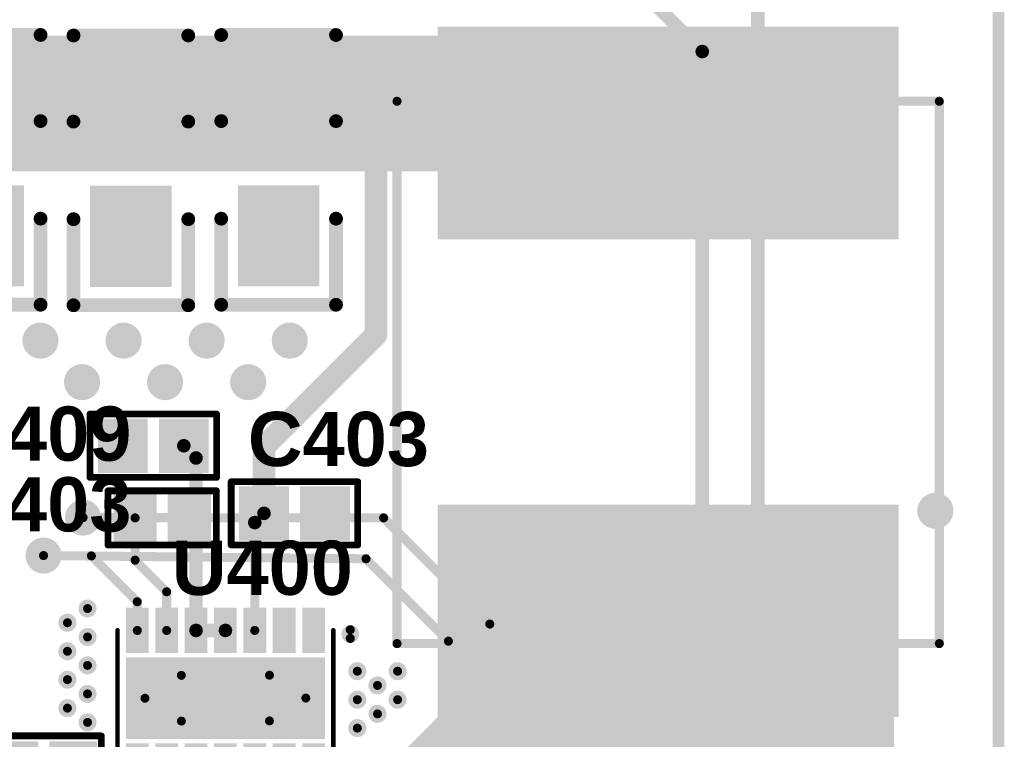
# Model space of a CAD drawing. Header units: inches. Extents: x -60 to 68, y -60 to 60.
# Tile 77 of 78: x 38 to 60, y 1 to 16. Entities that reach past the tile are written whole.
import ezdxf

# ---------------------------------------------------------------- set-up
doc = ezdxf.new("R2010")
doc.units = ezdxf.units.IN
for name, color, linetype in [('Bottom Copper', 5, 'Continuous'), ('Keep-Out Layer', 6, 'Continuous'), ('Mechanical 15', 56, 'Continuous'), ('Top Copper', 1, 'Continuous'), ('Top Mask', 216, 'Continuous'), ('Top Overlay', 2, 'Continuous'), ('Top Paste', 8, 'Continuous'), ('Via Holes', 16, 'Continuous')]:
    doc.layers.add(name, color=color, linetype=linetype)
doc.styles.add('Arial_Bold', font='txt', dxfattribs={"height": 0.2})

# ---------------------------------------------------------------- blocks, each defined once
blk = doc.blocks.new('VSON_14_LONGER_PADS_10')
at = {"layer": 'Top Copper'}
for points in [[(-1.9, 2.103), (-1.1, 2.103), (-1.1, 1.803), (-1.9, 1.803)], [(-0.8, 2.1), (0.8, 2.1), (0.8, -2.1), (-0.8, -2.1)], [(1.9, 1.803), (1.1, 1.803), (1.1, 2.103), (1.9, 2.103)], [(-1.9, 1.45), (-1.1, 1.45), (-1.1, 1.15), (-1.9, 1.15)], [(1.9, 1.15), (1.1, 1.15), (1.1, 1.45), (1.9, 1.45)], [(-1.9, 0.8), (-1.1, 0.8), (-1.1, 0.5), (-1.9, 0.5)], [(1.9, 0.5), (1.1, 0.5), (1.1, 0.8), (1.9, 0.8)], [(-1.9, 0.15), (-1.1, 0.15), (-1.1, -0.15), (-1.9, -0.15)], [(1.9, -0.15), (1.1, -0.15), (1.1, 0.15), (1.9, 0.15)], [(-1.9, -0.5), (-1.1, -0.5), (-1.1, -0.8), (-1.9, -0.8)], [(1.9, -0.8), (1.1, -0.8), (1.1, -0.5), (1.9, -0.5)], [(-1.9, -1.15), (-1.1, -1.15), (-1.1, -1.45), (-1.9, -1.45)], [(1.9, -1.45), (1.1, -1.45), (1.1, -1.15), (1.9, -1.15)], [(-1.9, -1.8), (-1.1, -1.8), (-1.1, -2.1), (-1.9, -2.1)], [(1.9, -2.1), (1.1, -2.1), (1.1, -1.8), (1.9, -1.8)]]:
    blk.add_hatch(color=1, dxfattribs=at).paths.add_polyline_path(points)
at = {"layer": 'Top Mask'}
for points in [[(-2.002, 2.205), (-0.998, 2.205), (-0.998, 1.701), (-2.002, 1.701)], [(-0.902, 2.202), (0.902, 2.202), (0.902, -2.202), (-0.902, -2.202)], [(2.002, 1.701), (0.998, 1.701), (0.998, 2.205), (2.002, 2.205)], [(-2.002, 1.552), (-0.998, 1.552), (-0.998, 1.048), (-2.002, 1.048)], [(2.002, 1.048), (0.998, 1.048), (0.998, 1.552), (2.002, 1.552)], [(-2.002, 0.902), (-0.998, 0.902), (-0.998, 0.398), (-2.002, 0.398)], [(2.002, 0.398), (0.998, 0.398), (0.998, 0.902), (2.002, 0.902)], [(-2.002, 0.252), (-0.998, 0.252), (-0.998, -0.252), (-2.002, -0.252)], [(2.002, -0.252), (0.998, -0.252), (0.998, 0.252), (2.002, 0.252)], [(-2.002, -0.398), (-0.998, -0.398), (-0.998, -0.902), (-2.002, -0.902)], [(2.002, -0.902), (0.998, -0.902), (0.998, -0.398), (2.002, -0.398)], [(-2.002, -1.048), (-0.998, -1.048), (-0.998, -1.552), (-2.002, -1.552)], [(2.002, -1.552), (0.998, -1.552), (0.998, -1.048), (2.002, -1.048)], [(-2.002, -1.698), (-0.998, -1.698), (-0.998, -2.202), (-2.002, -2.202)], [(2.002, -2.202), (0.998, -2.202), (0.998, -1.698), (2.002, -1.698)]]:
    blk.add_hatch(color=216, dxfattribs=at).paths.add_polyline_path(points)
at = {"layer": 'Top Paste'}
for points in [[(-1.9, 2.103), (-1.1, 2.103), (-1.1, 1.803), (-1.9, 1.803)], [(-0.8, 2.1), (0.8, 2.1), (0.8, -2.1), (-0.8, -2.1)], [(1.9, 1.803), (1.1, 1.803), (1.1, 2.103), (1.9, 2.103)], [(-1.9, 1.45), (-1.1, 1.45), (-1.1, 1.15), (-1.9, 1.15)], [(1.9, 1.15), (1.1, 1.15), (1.1, 1.45), (1.9, 1.45)], [(-1.9, 0.8), (-1.1, 0.8), (-1.1, 0.5), (-1.9, 0.5)], [(1.9, 0.5), (1.1, 0.5), (1.1, 0.8), (1.9, 0.8)], [(-1.9, 0.15), (-1.1, 0.15), (-1.1, -0.15), (-1.9, -0.15)], [(1.9, -0.15), (1.1, -0.15), (1.1, 0.15), (1.9, 0.15)], [(-1.9, -0.5), (-1.1, -0.5), (-1.1, -0.8), (-1.9, -0.8)], [(1.9, -0.8), (1.1, -0.8), (1.1, -0.5), (1.9, -0.5)], [(-1.9, -1.15), (-1.1, -1.15), (-1.1, -1.45), (-1.9, -1.45)], [(1.9, -1.45), (1.1, -1.45), (1.1, -1.15), (1.9, -1.15)], [(-1.9, -1.8), (-1.1, -1.8), (-1.1, -2.1), (-1.9, -2.1)], [(1.9, -2.1), (1.1, -2.1), (1.1, -1.8), (1.9, -1.8)]]:
    blk.add_hatch(color=8, dxfattribs=at).paths.add_polyline_path(points)
at = {"layer": 'Top Overlay'}
for points in [[(-1.324, 2.763, 0.2, 0.2, 1), (-1.516, 2.763, 0.2, 0.2, 1)], [(-1.566, 2.763, 0.1, 0.1, 1), (-1.466, 2.763, 0.1, 0.1, 1)], [(-1.374, 2.763, 0.1, 0.1, 1), (-1.274, 2.763, 0.1, 0.1, 1)], [(-1.529, 2.387, 0.05, 0.05, 1), (-1.479, 2.387, 0.05, 0.05, 1)], [(1.471, 2.387, 0.05, 0.05, 1), (1.521, 2.387, 0.05, 0.05, 1)], [(-1.529, -2.387, 0.05, 0.05, 1), (-1.479, -2.387, 0.05, 0.05, 1)], [(1.471, -2.387, 0.05, 0.05, 1), (1.521, -2.387, 0.05, 0.05, 1)]]:
    blk.add_lwpolyline(points, format="xyseb", close=True, dxfattribs=at)
for points in [[(1.496, 2.387, 0.1, 0.1, 0), (-1.504, 2.387, 0.1, 0.1, 0)], [(-1.504, -2.387, 0.1, 0.1, 0), (1.496, -2.387, 0.1, 0.1, 0)]]:
    blk.add_lwpolyline(points, format="xyseb", dxfattribs=at)
blk = doc.blocks.new('___0603_13')
at = {"layer": 'Top Copper'}
for points in [[(-1.075, -0.475), (-1.075, 0.475), (-0.225, 0.475), (-0.225, -0.475)], [(0.225, -0.475), (0.225, 0.475), (1.075, 0.475), (1.075, -0.475)]]:
    blk.add_hatch(color=1, dxfattribs=at).paths.add_polyline_path(points)
at = {"layer": 'Top Mask'}
for points in [[(-1.177, -0.577), (-1.177, 0.577), (-0.123, 0.577), (-0.123, -0.577)], [(0.123, -0.577), (0.123, 0.577), (1.177, 0.577), (1.177, -0.577)]]:
    blk.add_hatch(color=216, dxfattribs=at).paths.add_polyline_path(points)
at = {"layer": 'Top Paste'}
for points in [[(-1.075, -0.475), (-1.075, 0.475), (-0.225, 0.475), (-0.225, -0.475)], [(0.225, -0.475), (0.225, 0.475), (1.075, 0.475), (1.075, -0.475)]]:
    blk.add_hatch(color=8, dxfattribs=at).paths.add_polyline_path(points)
at = {"layer": 'Top Overlay'}
for points in [[(-1.27, 0.7, 0.15, 0.15, 0), (1.27, 0.7, 0.15, 0.15, 0)], [(-1.27, -0.7, 0.15, 0.15, 0), (-1.27, 0.7, 0.15, 0.15, 0)], [(1.27, -0.7, 0.15, 0.15, 0), (1.27, 0.7, 0.15, 0.15, 0)], [(-1.27, -0.7, 0.15, 0.15, 0), (1.27, -0.7, 0.15, 0.15, 0)]]:
    blk.add_lwpolyline(points, format="xyseb", dxfattribs=at)
for points in [[(-1.307, 0.7, 0.075, 0.075, 1), (-1.232, 0.7, 0.075, 0.075, 1)], [(-1.307, 0.7, 0.075, 0.075, 1), (-1.232, 0.7, 0.075, 0.075, 1)], [(1.233, 0.7, 0.075, 0.075, 1), (1.308, 0.7, 0.075, 0.075, 1)], [(1.233, 0.7, 0.075, 0.075, 1), (1.308, 0.7, 0.075, 0.075, 1)], [(-1.307, -0.7, 0.075, 0.075, 1), (-1.232, -0.7, 0.075, 0.075, 1)], [(-1.307, -0.7, 0.075, 0.075, 1), (-1.232, -0.7, 0.075, 0.075, 1)], [(1.233, -0.7, 0.075, 0.075, 1), (1.308, -0.7, 0.075, 0.075, 1)], [(1.233, -0.7, 0.075, 0.075, 1), (1.308, -0.7, 0.075, 0.075, 1)]]:
    blk.add_lwpolyline(points, format="xyseb", close=True, dxfattribs=at)
blk = doc.blocks.new('RES0603_SMALL_15')
at = {"layer": 'Top Copper'}
for points in [[(-0.975, -0.425), (-0.975, 0.425), (-0.225, 0.425), (-0.225, -0.425)], [(0.225, -0.425), (0.225, 0.425), (0.975, 0.425), (0.975, -0.425)]]:
    blk.add_hatch(color=1, dxfattribs=at).paths.add_polyline_path(points)
at = {"layer": 'Top Mask'}
for points in [[(-1.077, -0.527), (-1.077, 0.527), (-0.123, 0.527), (-0.123, -0.527)], [(0.123, -0.527), (0.123, 0.527), (1.077, 0.527), (1.077, -0.527)]]:
    blk.add_hatch(color=216, dxfattribs=at).paths.add_polyline_path(points)
at = {"layer": 'Top Paste'}
for points in [[(-0.975, -0.425), (-0.975, 0.425), (-0.225, 0.425), (-0.225, -0.425)], [(0.225, -0.425), (0.225, 0.425), (0.975, 0.425), (0.975, -0.425)]]:
    blk.add_hatch(color=8, dxfattribs=at).paths.add_polyline_path(points)
at = {"layer": 'Top Overlay'}
for points in [[(-1.2, 0.6, 0.15, 0.15, 0), (1.2, 0.6, 0.15, 0.15, 0)], [(-1.2, -0.6, 0.15, 0.15, 0), (-1.2, 0.6, 0.15, 0.15, 0)], [(1.2, -0.6, 0.15, 0.15, 0), (1.2, 0.6, 0.15, 0.15, 0)], [(-1.2, -0.6, 0.15, 0.15, 0), (1.2, -0.6, 0.15, 0.15, 0)]]:
    blk.add_lwpolyline(points, format="xyseb", dxfattribs=at)
for points in [[(-1.237, 0.6, 0.075, 0.075, 1), (-1.162, 0.6, 0.075, 0.075, 1)], [(-1.237, 0.6, 0.075, 0.075, 1), (-1.162, 0.6, 0.075, 0.075, 1)], [(1.162, 0.6, 0.075, 0.075, 1), (1.238, 0.6, 0.075, 0.075, 1)], [(1.162, 0.6, 0.075, 0.075, 1), (1.238, 0.6, 0.075, 0.075, 1)], [(-1.237, -0.6, 0.075, 0.075, 1), (-1.162, -0.6, 0.075, 0.075, 1)], [(-1.237, -0.6, 0.075, 0.075, 1), (-1.162, -0.6, 0.075, 0.075, 1)], [(1.162, -0.6, 0.075, 0.075, 1), (1.238, -0.6, 0.075, 0.075, 1)], [(1.162, -0.6, 0.075, 0.075, 1), (1.238, -0.6, 0.075, 0.075, 1)]]:
    blk.add_lwpolyline(points, format="xyseb", close=True, dxfattribs=at)
blk = doc.blocks.new('B______12_5_12_5___19')
at = {"layer": 'Top Copper'}
for points in [[(-7.55, -5), (-7.55, 5), (-3.05, 5), (-3.05, -5)], [(3.025, -5), (3.025, 5), (7.525, 5), (7.525, -5)]]:
    blk.add_hatch(color=1, dxfattribs=at).paths.add_polyline_path(points)
at = {"layer": 'Top Mask'}
for points in [[(-7.652, -5.102), (-7.652, 5.102), (-2.948, 5.102), (-2.948, -5.102)], [(2.923, -5.102), (2.923, 5.102), (7.627, 5.102), (7.627, -5.102)]]:
    blk.add_hatch(color=216, dxfattribs=at).paths.add_polyline_path(points)
at = {"layer": 'Top Paste'}
for points in [[(-7.55, -5), (-7.55, 5), (-3.05, 5), (-3.05, -5)], [(3.025, -5), (3.025, 5), (7.525, 5), (7.525, -5)]]:
    blk.add_hatch(color=8, dxfattribs=at).paths.add_polyline_path(points)
at = {"layer": 'Top Overlay'}
for points in [[(-6, -6, 0.2, 0.2, 0), (-6, 6, 0.2, 0.2, 0)], [(6, 6, 0.2, 0.2, 0), (-6, 6, 0.2, 0.2, 0)], [(6, -6, 0.2, 0.2, 0), (6, 6, 0.2, 0.2, 0)], [(-6, -6, 0.2, 0.2, 0), (6, -6, 0.2, 0.2, 0)]]:
    blk.add_lwpolyline(points, format="xyseb", dxfattribs=at)
for points in [[(-6.05, 6, 0.1, 0.1, 1), (-5.95, 6, 0.1, 0.1, 1)], [(-6.05, 6, 0.1, 0.1, 1), (-5.95, 6, 0.1, 0.1, 1)], [(5.95, 6, 0.1, 0.1, 1), (6.05, 6, 0.1, 0.1, 1)], [(5.95, 6, 0.1, 0.1, 1), (6.05, 6, 0.1, 0.1, 1)], [(-6.05, -6, 0.1, 0.1, 1), (-5.95, -6, 0.1, 0.1, 1)], [(-6.05, -6, 0.1, 0.1, 1), (-5.95, -6, 0.1, 0.1, 1)], [(5.95, -6, 0.1, 0.1, 1), (6.05, -6, 0.1, 0.1, 1)], [(5.95, -6, 0.1, 0.1, 1), (6.05, -6, 0.1, 0.1, 1)]]:
    blk.add_lwpolyline(points, format="xyseb", close=True, dxfattribs=at)
blk = doc.blocks.new('CAPC0603_25')
at = {"layer": 'Top Copper'}
for points in [[(-1.125, -0.5), (-1.125, 0.5), (-0.225, 0.5), (-0.225, -0.5)], [(0.225, -0.5), (0.225, 0.5), (1.125, 0.5), (1.125, -0.5)]]:
    blk.add_hatch(color=1, dxfattribs=at).paths.add_polyline_path(points)
at = {"layer": 'Top Mask'}
for points in [[(-1.227, -0.602), (-1.227, 0.602), (-0.123, 0.602), (-0.123, -0.602)], [(0.123, -0.602), (0.123, 0.602), (1.227, 0.602), (1.227, -0.602)]]:
    blk.add_hatch(color=216, dxfattribs=at).paths.add_polyline_path(points)
at = {"layer": 'Top Paste'}
for points in [[(-1.125, -0.5), (-1.125, 0.5), (-0.225, 0.5), (-0.225, -0.5)], [(0.225, -0.5), (0.225, 0.5), (1.125, 0.5), (1.125, -0.5)]]:
    blk.add_hatch(color=8, dxfattribs=at).paths.add_polyline_path(points)
at = {"layer": 'Mechanical 15'}
for points in [[(-1.35, -0.75, 0.05, 0.05, 0), (-1.35, 0.75, 0.05, 0.05, 0)], [(-1.35, 0.75, 0.05, 0.05, 0), (1.35, 0.75, 0.05, 0.05, 0)], [(1.35, -0.75, 0.05, 0.05, 0), (1.35, 0.75, 0.05, 0.05, 0)], [(-1.35, -0.75, 0.05, 0.05, 0), (1.35, -0.75, 0.05, 0.05, 0)]]:
    blk.add_lwpolyline(points, format="xyseb", dxfattribs=at)
for points in [[(-1.362, 0.75, 0.025, 0.025, 1), (-1.338, 0.75, 0.025, 0.025, 1)], [(-1.362, 0.75, 0.025, 0.025, 1), (-1.338, 0.75, 0.025, 0.025, 1)], [(1.337, 0.75, 0.025, 0.025, 1), (1.362, 0.75, 0.025, 0.025, 1)], [(1.337, 0.75, 0.025, 0.025, 1), (1.362, 0.75, 0.025, 0.025, 1)], [(-1.362, -0.75, 0.025, 0.025, 1), (-1.338, -0.75, 0.025, 0.025, 1)], [(-1.362, -0.75, 0.025, 0.025, 1), (-1.338, -0.75, 0.025, 0.025, 1)], [(1.337, -0.75, 0.025, 0.025, 1), (1.362, -0.75, 0.025, 0.025, 1)], [(1.337, -0.75, 0.025, 0.025, 1), (1.362, -0.75, 0.025, 0.025, 1)]]:
    blk.add_lwpolyline(points, format="xyseb", close=True, dxfattribs=at)
at = {"layer": 'Top Overlay'}
for points in [[(-1.4, 0.7, 0.15, 0.15, 0), (1.4, 0.7, 0.15, 0.15, 0)], [(-1.4, -0.7, 0.15, 0.15, 0), (-1.4, 0.7, 0.15, 0.15, 0)], [(1.4, 0.7, 0.15, 0.15, 0), (1.4, -0.7, 0.15, 0.15, 0)], [(-1.4, -0.7, 0.15, 0.15, 0), (1.4, -0.7, 0.15, 0.15, 0)]]:
    blk.add_lwpolyline(points, format="xyseb", dxfattribs=at)
for points in [[(-1.438, 0.7, 0.075, 0.075, 1), (-1.362, 0.7, 0.075, 0.075, 1)], [(-1.438, 0.7, 0.075, 0.075, 1), (-1.362, 0.7, 0.075, 0.075, 1)], [(1.362, 0.7, 0.075, 0.075, 1), (1.438, 0.7, 0.075, 0.075, 1)], [(1.362, 0.7, 0.075, 0.075, 1), (1.438, 0.7, 0.075, 0.075, 1)], [(-1.438, -0.7, 0.075, 0.075, 1), (-1.362, -0.7, 0.075, 0.075, 1)], [(-1.438, -0.7, 0.075, 0.075, 1), (-1.362, -0.7, 0.075, 0.075, 1)], [(1.362, -0.7, 0.075, 0.075, 1), (1.438, -0.7, 0.075, 0.075, 1)], [(1.362, -0.7, 0.075, 0.075, 1), (1.438, -0.7, 0.075, 0.075, 1)]]:
    blk.add_lwpolyline(points, format="xyseb", close=True, dxfattribs=at)
blk = doc.blocks.new('CAPC0603_31')
at = {"layer": 'Top Copper'}
for points in [[(-1.125, -0.5), (-1.125, 0.5), (-0.225, 0.5), (-0.225, -0.5)], [(0.225, -0.5), (0.225, 0.5), (1.125, 0.5), (1.125, -0.5)]]:
    blk.add_hatch(color=1, dxfattribs=at).paths.add_polyline_path(points)
at = {"layer": 'Top Mask'}
for points in [[(-1.227, -0.602), (-1.227, 0.602), (-0.123, 0.602), (-0.123, -0.602)], [(0.123, -0.602), (0.123, 0.602), (1.227, 0.602), (1.227, -0.602)]]:
    blk.add_hatch(color=216, dxfattribs=at).paths.add_polyline_path(points)
at = {"layer": 'Top Paste'}
for points in [[(-1.125, -0.5), (-1.125, 0.5), (-0.225, 0.5), (-0.225, -0.5)], [(0.225, -0.5), (0.225, 0.5), (1.125, 0.5), (1.125, -0.5)]]:
    blk.add_hatch(color=8, dxfattribs=at).paths.add_polyline_path(points)
at = {"layer": 'Mechanical 15'}
for points in [[(1.35, 0.75, 0.05, 0.05, 0), (-1.35, 0.75, 0.05, 0.05, 0)], [(-1.35, 0.75, 0.05, 0.05, 0), (-1.35, -0.75, 0.05, 0.05, 0)], [(1.35, 0.75, 0.05, 0.05, 0), (1.35, -0.75, 0.05, 0.05, 0)], [(1.35, -0.75, 0.05, 0.05, 0), (-1.35, -0.75, 0.05, 0.05, 0)]]:
    blk.add_lwpolyline(points, format="xyseb", dxfattribs=at)
for points in [[(-1.362, 0.75, 0.025, 0.025, 1), (-1.338, 0.75, 0.025, 0.025, 1)], [(-1.362, 0.75, 0.025, 0.025, 1), (-1.338, 0.75, 0.025, 0.025, 1)], [(1.337, 0.75, 0.025, 0.025, 1), (1.362, 0.75, 0.025, 0.025, 1)], [(1.337, 0.75, 0.025, 0.025, 1), (1.362, 0.75, 0.025, 0.025, 1)], [(-1.362, -0.75, 0.025, 0.025, 1), (-1.338, -0.75, 0.025, 0.025, 1)], [(-1.362, -0.75, 0.025, 0.025, 1), (-1.338, -0.75, 0.025, 0.025, 1)], [(1.337, -0.75, 0.025, 0.025, 1), (1.362, -0.75, 0.025, 0.025, 1)], [(1.337, -0.75, 0.025, 0.025, 1), (1.362, -0.75, 0.025, 0.025, 1)]]:
    blk.add_lwpolyline(points, format="xyseb", close=True, dxfattribs=at)
at = {"layer": 'Top Overlay'}
for points in [[(-1.4, 0.7, 0.15, 0.15, 0), (-1.4, -0.7, 0.15, 0.15, 0)], [(1.4, 0.7, 0.15, 0.15, 0), (-1.4, 0.7, 0.15, 0.15, 0)], [(1.4, -0.7, 0.15, 0.15, 0), (1.4, 0.7, 0.15, 0.15, 0)], [(1.4, -0.7, 0.15, 0.15, 0), (-1.4, -0.7, 0.15, 0.15, 0)]]:
    blk.add_lwpolyline(points, format="xyseb", dxfattribs=at)
for points in [[(-1.438, 0.7, 0.075, 0.075, 1), (-1.362, 0.7, 0.075, 0.075, 1)], [(-1.438, 0.7, 0.075, 0.075, 1), (-1.362, 0.7, 0.075, 0.075, 1)], [(1.362, 0.7, 0.075, 0.075, 1), (1.438, 0.7, 0.075, 0.075, 1)], [(1.362, 0.7, 0.075, 0.075, 1), (1.438, 0.7, 0.075, 0.075, 1)], [(-1.438, -0.7, 0.075, 0.075, 1), (-1.362, -0.7, 0.075, 0.075, 1)], [(-1.438, -0.7, 0.075, 0.075, 1), (-1.362, -0.7, 0.075, 0.075, 1)], [(1.362, -0.7, 0.075, 0.075, 1), (1.438, -0.7, 0.075, 0.075, 1)], [(1.362, -0.7, 0.075, 0.075, 1), (1.438, -0.7, 0.075, 0.075, 1)]]:
    blk.add_lwpolyline(points, format="xyseb", close=True, dxfattribs=at)
blk = doc.blocks.new('CAPC1206______0805_32')
at = {"layer": 'Top Copper'}
for points in [[(-2.476, 0.8), (-0.698, 0.8), (-0.698, -0.8), (-2.476, -0.8)], [(-1.843, 0.8), (-0.443, 0.8), (-0.443, -0.8), (-1.843, -0.8)], [(0.443, 0.8), (1.843, 0.8), (1.843, -0.8), (0.443, -0.8)], [(0.698, 0.8), (2.476, 0.8), (2.476, -0.8), (0.698, -0.8)]]:
    blk.add_hatch(color=1, dxfattribs=at).paths.add_polyline_path(points)
at = {"layer": 'Top Mask'}
for points in [[(-2.578, 0.902), (-0.597, 0.902), (-0.597, -0.902), (-2.578, -0.902)], [(-1.945, 0.902), (-0.341, 0.902), (-0.341, -0.902), (-1.945, -0.902)], [(0.341, 0.902), (1.945, 0.902), (1.945, -0.902), (0.341, -0.902)], [(0.597, 0.902), (2.578, 0.902), (2.578, -0.902), (0.597, -0.902)]]:
    blk.add_hatch(color=216, dxfattribs=at).paths.add_polyline_path(points)
at = {"layer": 'Top Paste'}
for points in [[(-2.476, 0.8), (-0.698, 0.8), (-0.698, -0.8), (-2.476, -0.8)], [(-1.843, 0.8), (-0.443, 0.8), (-0.443, -0.8), (-1.843, -0.8)], [(0.443, 0.8), (1.843, 0.8), (1.843, -0.8), (0.443, -0.8)], [(0.698, 0.8), (2.476, 0.8), (2.476, -0.8), (0.698, -0.8)]]:
    blk.add_hatch(color=8, dxfattribs=at).paths.add_polyline_path(points)
at = {"layer": 'Top Overlay'}
for points in [[(-1.08, 1.27, 0.305, 0.305, 0), (-2.985, 1.27, 0.305, 0.305, 0)], [(-2.985, -1.27, 0.305, 0.305, 0), (-2.985, 1.27, 0.305, 0.305, 0)], [(2.984, 1.27, 0.305, 0.305, 0), (1.079, 1.27, 0.305, 0.305, 0)], [(2.984, -1.27, 0.305, 0.305, 0), (2.984, 1.27, 0.305, 0.305, 0)], [(-1.08, -1.27, 0.305, 0.305, 0), (-2.985, -1.27, 0.305, 0.305, 0)], [(2.984, -1.27, 0.305, 0.305, 0), (1.079, -1.27, 0.305, 0.305, 0)]]:
    blk.add_lwpolyline(points, format="xyseb", dxfattribs=at)
for points in [[(-3.061, 1.27, 0.152, 0.152, 1), (-2.908, 1.27, 0.152, 0.152, 1)], [(-3.061, 1.27, 0.152, 0.152, 1), (-2.908, 1.27, 0.152, 0.152, 1)], [(-1.156, 1.27, 0.152, 0.152, 1), (-1.003, 1.27, 0.152, 0.152, 1)], [(1.003, 1.27, 0.152, 0.152, 1), (1.156, 1.27, 0.152, 0.152, 1)], [(2.908, 1.27, 0.152, 0.152, 1), (3.061, 1.27, 0.152, 0.152, 1)], [(2.908, 1.27, 0.152, 0.152, 1), (3.061, 1.27, 0.152, 0.152, 1)], [(-3.061, -1.27, 0.152, 0.152, 1), (-2.908, -1.27, 0.152, 0.152, 1)], [(-3.061, -1.27, 0.152, 0.152, 1), (-2.908, -1.27, 0.152, 0.152, 1)], [(-1.156, -1.27, 0.152, 0.152, 1), (-1.003, -1.27, 0.152, 0.152, 1)], [(1.003, -1.27, 0.152, 0.152, 1), (1.156, -1.27, 0.152, 0.152, 1)], [(2.908, -1.27, 0.152, 0.152, 1), (3.061, -1.27, 0.152, 0.152, 1)], [(2.908, -1.27, 0.152, 0.152, 1), (3.061, -1.27, 0.152, 0.152, 1)]]:
    blk.add_lwpolyline(points, format="xyseb", close=True, dxfattribs=at)
blk = doc.blocks.new('CAPC1206______0805_33')
at = {"layer": 'Top Copper'}
for points in [[(-2.477, 0.8), (-0.699, 0.8), (-0.699, -0.8), (-2.477, -0.8)], [(-1.843, 0.8), (-0.443, 0.8), (-0.443, -0.8), (-1.843, -0.8)], [(0.443, 0.8), (1.843, 0.8), (1.843, -0.8), (0.443, -0.8)], [(0.699, 0.8), (2.477, 0.8), (2.477, -0.8), (0.699, -0.8)]]:
    blk.add_hatch(color=1, dxfattribs=at).paths.add_polyline_path(points)
at = {"layer": 'Top Mask'}
for points in [[(-2.578, 0.902), (-0.597, 0.902), (-0.597, -0.902), (-2.578, -0.902)], [(-1.945, 0.902), (-0.341, 0.902), (-0.341, -0.902), (-1.945, -0.902)], [(0.341, 0.902), (1.945, 0.902), (1.945, -0.902), (0.341, -0.902)], [(0.597, 0.902), (2.578, 0.902), (2.578, -0.902), (0.597, -0.902)]]:
    blk.add_hatch(color=216, dxfattribs=at).paths.add_polyline_path(points)
at = {"layer": 'Top Paste'}
for points in [[(-2.477, 0.8), (-0.699, 0.8), (-0.699, -0.8), (-2.477, -0.8)], [(-1.843, 0.8), (-0.443, 0.8), (-0.443, -0.8), (-1.843, -0.8)], [(0.443, 0.8), (1.843, 0.8), (1.843, -0.8), (0.443, -0.8)], [(0.699, 0.8), (2.477, 0.8), (2.477, -0.8), (0.699, -0.8)]]:
    blk.add_hatch(color=8, dxfattribs=at).paths.add_polyline_path(points)
at = {"layer": 'Top Overlay'}
for points in [[(-2.985, 1.27, 0.305, 0.305, 0), (-1.079, 1.27, 0.305, 0.305, 0)], [(-2.985, -1.27, 0.305, 0.305, 0), (-2.985, 1.27, 0.305, 0.305, 0)], [(2.984, 1.27, 0.305, 0.305, 0), (1.079, 1.27, 0.305, 0.305, 0)], [(2.984, -1.27, 0.305, 0.305, 0), (2.984, 1.27, 0.305, 0.305, 0)], [(-1.079, -1.27, 0.305, 0.305, 0), (-2.985, -1.27, 0.305, 0.305, 0)], [(2.984, -1.27, 0.305, 0.305, 0), (1.079, -1.27, 0.305, 0.305, 0)]]:
    blk.add_lwpolyline(points, format="xyseb", dxfattribs=at)
for points in [[(-3.061, 1.27, 0.152, 0.152, 1), (-2.908, 1.27, 0.152, 0.152, 1)], [(-3.061, 1.27, 0.152, 0.152, 1), (-2.908, 1.27, 0.152, 0.152, 1)], [(-1.156, 1.27, 0.152, 0.152, 1), (-1.003, 1.27, 0.152, 0.152, 1)], [(1.003, 1.27, 0.152, 0.152, 1), (1.156, 1.27, 0.152, 0.152, 1)], [(2.908, 1.27, 0.152, 0.152, 1), (3.061, 1.27, 0.152, 0.152, 1)], [(2.908, 1.27, 0.152, 0.152, 1), (3.061, 1.27, 0.152, 0.152, 1)], [(-3.061, -1.27, 0.152, 0.152, 1), (-2.908, -1.27, 0.152, 0.152, 1)], [(-3.061, -1.27, 0.152, 0.152, 1), (-2.908, -1.27, 0.152, 0.152, 1)], [(-1.156, -1.27, 0.152, 0.152, 1), (-1.003, -1.27, 0.152, 0.152, 1)], [(1.003, -1.27, 0.152, 0.152, 1), (1.156, -1.27, 0.152, 0.152, 1)], [(2.908, -1.27, 0.152, 0.152, 1), (3.061, -1.27, 0.152, 0.152, 1)], [(2.908, -1.27, 0.152, 0.152, 1), (3.061, -1.27, 0.152, 0.152, 1)]]:
    blk.add_lwpolyline(points, format="xyseb", close=True, dxfattribs=at)
blk = doc.blocks.new('CAPC1206______0805_34')
at = {"layer": 'Top Copper'}
for points in [[(-2.476, 0.8), (-0.698, 0.8), (-0.698, -0.8), (-2.476, -0.8)], [(-1.843, 0.8), (-0.443, 0.8), (-0.443, -0.8), (-1.843, -0.8)], [(0.443, 0.8), (1.843, 0.8), (1.843, -0.8), (0.443, -0.8)], [(0.698, 0.8), (2.476, 0.8), (2.476, -0.8), (0.698, -0.8)]]:
    blk.add_hatch(color=1, dxfattribs=at).paths.add_polyline_path(points)
at = {"layer": 'Top Mask'}
for points in [[(-2.578, 0.902), (-0.597, 0.902), (-0.597, -0.902), (-2.578, -0.902)], [(-1.945, 0.902), (-0.341, 0.902), (-0.341, -0.902), (-1.945, -0.902)], [(0.341, 0.902), (1.945, 0.902), (1.945, -0.902), (0.341, -0.902)], [(0.597, 0.902), (2.578, 0.902), (2.578, -0.902), (0.597, -0.902)]]:
    blk.add_hatch(color=216, dxfattribs=at).paths.add_polyline_path(points)
at = {"layer": 'Top Paste'}
for points in [[(-2.476, 0.8), (-0.698, 0.8), (-0.698, -0.8), (-2.476, -0.8)], [(-1.843, 0.8), (-0.443, 0.8), (-0.443, -0.8), (-1.843, -0.8)], [(0.443, 0.8), (1.843, 0.8), (1.843, -0.8), (0.443, -0.8)], [(0.698, 0.8), (2.476, 0.8), (2.476, -0.8), (0.698, -0.8)]]:
    blk.add_hatch(color=8, dxfattribs=at).paths.add_polyline_path(points)
at = {"layer": 'Top Overlay'}
for points in [[(-1.08, 1.27, 0.305, 0.305, 0), (-2.985, 1.27, 0.305, 0.305, 0)], [(-2.985, -1.27, 0.305, 0.305, 0), (-2.985, 1.27, 0.305, 0.305, 0)], [(1.079, 1.27, 0.305, 0.305, 0), (2.984, 1.27, 0.305, 0.305, 0)], [(2.984, -1.27, 0.305, 0.305, 0), (2.984, 1.27, 0.305, 0.305, 0)], [(-1.08, -1.27, 0.305, 0.305, 0), (-2.985, -1.27, 0.305, 0.305, 0)], [(2.984, -1.27, 0.305, 0.305, 0), (1.079, -1.27, 0.305, 0.305, 0)]]:
    blk.add_lwpolyline(points, format="xyseb", dxfattribs=at)
for points in [[(-3.061, 1.27, 0.152, 0.152, 1), (-2.908, 1.27, 0.152, 0.152, 1)], [(-3.061, 1.27, 0.152, 0.152, 1), (-2.908, 1.27, 0.152, 0.152, 1)], [(-1.156, 1.27, 0.152, 0.152, 1), (-1.003, 1.27, 0.152, 0.152, 1)], [(1.003, 1.27, 0.152, 0.152, 1), (1.156, 1.27, 0.152, 0.152, 1)], [(2.908, 1.27, 0.152, 0.152, 1), (3.061, 1.27, 0.152, 0.152, 1)], [(2.908, 1.27, 0.152, 0.152, 1), (3.061, 1.27, 0.152, 0.152, 1)], [(-3.061, -1.27, 0.152, 0.152, 1), (-2.908, -1.27, 0.152, 0.152, 1)], [(-3.061, -1.27, 0.152, 0.152, 1), (-2.908, -1.27, 0.152, 0.152, 1)], [(-1.156, -1.27, 0.152, 0.152, 1), (-1.003, -1.27, 0.152, 0.152, 1)], [(1.003, -1.27, 0.152, 0.152, 1), (1.156, -1.27, 0.152, 0.152, 1)], [(2.908, -1.27, 0.152, 0.152, 1), (3.061, -1.27, 0.152, 0.152, 1)], [(2.908, -1.27, 0.152, 0.152, 1), (3.061, -1.27, 0.152, 0.152, 1)]]:
    blk.add_lwpolyline(points, format="xyseb", close=True, dxfattribs=at)

msp = doc.modelspace()

# ---------------------------------------------------------------- hatches: boundary and pattern name
at = {"layer": 'Bottom Copper'}
h = msp.add_hatch(color=5, dxfattribs=at)
edge = h.paths.add_edge_path()
edge.add_arc((38.799, 9.328), 0.4, 0, 360)
h = msp.add_hatch(color=5, dxfattribs=at)
edge = h.paths.add_edge_path()
edge.add_arc((40.638, 9.328), 0.4, 0, 360)
h = msp.add_hatch(color=5, dxfattribs=at)
edge = h.paths.add_edge_path()
edge.add_arc((42.476, 9.328), 0.4, 0, 360)
h = msp.add_hatch(color=5, dxfattribs=at)
edge = h.paths.add_edge_path()
edge.add_arc((44.315, 9.328), 0.4, 0, 360)
h = msp.add_hatch(color=5, dxfattribs=at)
edge = h.paths.add_edge_path()
edge.add_arc((39.719, 8.409), 0.4, 0, 360)
h = msp.add_hatch(color=5, dxfattribs=at)
edge = h.paths.add_edge_path()
edge.add_arc((41.557, 8.409), 0.4, 0, 360)
h = msp.add_hatch(color=5, dxfattribs=at)
edge = h.paths.add_edge_path()
edge.add_arc((43.395, 8.409), 0.4, 0, 360)
h = msp.add_hatch(color=5, dxfattribs=at)
edge = h.paths.add_edge_path()
edge.add_arc((58.602, 5.564), 0.4, 0, 360)
h = msp.add_hatch(color=5, dxfattribs=at)
edge = h.paths.add_edge_path()
edge.add_arc((39.742, 5.412), 0.4, 0, 360)
h = msp.add_hatch(color=5, dxfattribs=at)
edge = h.paths.add_edge_path()
edge.add_arc((38.867, 4.572), 0.4, 0, 360)
h = msp.add_hatch(color=5, dxfattribs=at)
edge = h.paths.add_edge_path()
edge.add_arc((39.841, 3.4), 0.2, 0, 360)
h = msp.add_hatch(color=5, dxfattribs=at)
edge = h.paths.add_edge_path()
edge.add_arc((39.396, 3.085), 0.2, 0, 360)
h = msp.add_hatch(color=5, dxfattribs=at)
edge = h.paths.add_edge_path()
edge.add_arc((39.841, 2.77), 0.2, 0, 360)
h = msp.add_hatch(color=5, dxfattribs=at)
edge = h.paths.add_edge_path()
edge.add_arc((39.396, 2.455), 0.2, 0, 360)
h = msp.add_hatch(color=5, dxfattribs=at)
edge = h.paths.add_edge_path()
edge.add_arc((39.841, 2.141), 0.2, 0, 360)
h = msp.add_hatch(color=5, dxfattribs=at)
edge = h.paths.add_edge_path()
edge.add_arc((45.811, 2.013), 0.2, 0, 360)
h = msp.add_hatch(color=5, dxfattribs=at)
edge = h.paths.add_edge_path()
edge.add_arc((46.702, 2.013), 0.2, 0, 360)
h = msp.add_hatch(color=5, dxfattribs=at)
edge = h.paths.add_edge_path()
edge.add_arc((39.396, 1.826), 0.2, 0, 360)
h = msp.add_hatch(color=5, dxfattribs=at)
edge = h.paths.add_edge_path()
edge.add_arc((41.917, 1.921), 0.2, 0, 360)
h = msp.add_hatch(color=5, dxfattribs=at)
edge = h.paths.add_edge_path()
edge.add_arc((43.867, 1.925), 0.2, 0, 360)
h = msp.add_hatch(color=5, dxfattribs=at)
edge = h.paths.add_edge_path()
edge.add_arc((46.257, 1.698), 0.2, 0, 360)
h = msp.add_hatch(color=5, dxfattribs=at)
edge = h.paths.add_edge_path()
edge.add_arc((39.841, 1.511), 0.2, 0, 360)
h = msp.add_hatch(color=5, dxfattribs=at)
edge = h.paths.add_edge_path()
edge.add_arc((41.112, 1.415), 0.2, 0, 360)
h = msp.add_hatch(color=5, dxfattribs=at)
edge = h.paths.add_edge_path()
edge.add_arc((44.671, 1.419), 0.2, 0, 360)
h = msp.add_hatch(color=5, dxfattribs=at)
edge = h.paths.add_edge_path()
edge.add_arc((45.811, 1.383), 0.2, 0, 360)
h = msp.add_hatch(color=5, dxfattribs=at)
edge = h.paths.add_edge_path()
edge.add_arc((46.702, 1.383), 0.2, 0, 360)
h = msp.add_hatch(color=5, dxfattribs=at)
edge = h.paths.add_edge_path()
edge.add_arc((39.396, 1.196), 0.2, 0, 360)
h = msp.add_hatch(color=5, dxfattribs=at)
edge = h.paths.add_edge_path()
edge.add_arc((41.917, 0.91), 0.2, 0, 360)
h = msp.add_hatch(color=5, dxfattribs=at)
edge = h.paths.add_edge_path()
edge.add_arc((43.867, 0.914), 0.2, 0, 360)
h = msp.add_hatch(color=5, dxfattribs=at)
edge = h.paths.add_edge_path()
edge.add_arc((46.257, 1.069), 0.2, 0, 360)
h = msp.add_hatch(color=5, dxfattribs=at)
edge = h.paths.add_edge_path()
edge.add_arc((39.841, 0.881), 0.2, 0, 360)
h = msp.add_hatch(color=5, dxfattribs=at)
edge = h.paths.add_edge_path()
edge.add_arc((45.811, 0.754), 0.2, 0, 360)
at = {"layer": 'Top Copper'}
h = msp.add_hatch(color=1, dxfattribs=at)
edge = h.paths.add_edge_path()
edge.add_arc((38.799, 9.328), 0.4, 0, 360)
h = msp.add_hatch(color=1, dxfattribs=at)
edge = h.paths.add_edge_path()
edge.add_arc((40.638, 9.328), 0.4, 0, 360)
h = msp.add_hatch(color=1, dxfattribs=at)
edge = h.paths.add_edge_path()
edge.add_arc((42.476, 9.328), 0.4, 0, 360)
h = msp.add_hatch(color=1, dxfattribs=at)
edge = h.paths.add_edge_path()
edge.add_arc((44.315, 9.328), 0.4, 0, 360)
h = msp.add_hatch(color=1, dxfattribs=at)
edge = h.paths.add_edge_path()
edge.add_arc((39.719, 8.409), 0.4, 0, 360)
h = msp.add_hatch(color=1, dxfattribs=at)
edge = h.paths.add_edge_path()
edge.add_arc((41.557, 8.409), 0.4, 0, 360)
h = msp.add_hatch(color=1, dxfattribs=at)
edge = h.paths.add_edge_path()
edge.add_arc((43.395, 8.409), 0.4, 0, 360)
h = msp.add_hatch(color=1, dxfattribs=at)
edge = h.paths.add_edge_path()
edge.add_arc((58.602, 5.564), 0.4, 0, 360)
h = msp.add_hatch(color=1, dxfattribs=at)
edge = h.paths.add_edge_path()
edge.add_arc((39.742, 5.412), 0.4, 0, 360)
h = msp.add_hatch(color=1, dxfattribs=at)
edge = h.paths.add_edge_path()
edge.add_arc((38.867, 4.572), 0.4, 0, 360)
for points in [[(47.877, -1.305), (57.689, -1.305), (57.689, 4.044), (47.877, 4.044)], [(44.695, -1.137), (44.863, -1.305), (49.856, -1.305), (50.58, -0.581), (48.294, 1.704), (46.684, 0.094), (44.695, 0.094)]]:
    msp.add_hatch(color=1, dxfattribs=at).paths.add_polyline_path(points)
h = msp.add_hatch(color=1, dxfattribs=at)
edge = h.paths.add_edge_path()
edge.add_arc((39.841, 3.4), 0.2, 0, 360)
h = msp.add_hatch(color=1, dxfattribs=at)
edge = h.paths.add_edge_path()
edge.add_arc((39.396, 3.085), 0.2, 0, 360)
h = msp.add_hatch(color=1, dxfattribs=at)
edge = h.paths.add_edge_path()
edge.add_arc((39.841, 2.77), 0.2, 0, 360)
h = msp.add_hatch(color=1, dxfattribs=at)
edge = h.paths.add_edge_path()
edge.add_arc((39.396, 2.455), 0.2, 0, 360)
h = msp.add_hatch(color=1, dxfattribs=at)
edge = h.paths.add_edge_path()
edge.add_arc((39.841, 2.141), 0.2, 0, 360)
h = msp.add_hatch(color=1, dxfattribs=at)
edge = h.paths.add_edge_path()
edge.add_arc((45.811, 2.013), 0.2, 0, 360)
h = msp.add_hatch(color=1, dxfattribs=at)
edge = h.paths.add_edge_path()
edge.add_arc((46.702, 2.013), 0.2, 0, 360)
h = msp.add_hatch(color=1, dxfattribs=at)
edge = h.paths.add_edge_path()
edge.add_arc((39.396, 1.826), 0.2, 0, 360)
h = msp.add_hatch(color=1, dxfattribs=at)
edge = h.paths.add_edge_path()
edge.add_arc((41.917, 1.921), 0.2, 0, 360)
h = msp.add_hatch(color=1, dxfattribs=at)
edge = h.paths.add_edge_path()
edge.add_arc((43.867, 1.925), 0.2, 0, 360)
h = msp.add_hatch(color=1, dxfattribs=at)
edge = h.paths.add_edge_path()
edge.add_arc((46.257, 1.698), 0.2, 0, 360)
h = msp.add_hatch(color=1, dxfattribs=at)
edge = h.paths.add_edge_path()
edge.add_arc((39.841, 1.511), 0.2, 0, 360)
h = msp.add_hatch(color=1, dxfattribs=at)
edge = h.paths.add_edge_path()
edge.add_arc((41.112, 1.415), 0.2, 0, 360)
h = msp.add_hatch(color=1, dxfattribs=at)
edge = h.paths.add_edge_path()
edge.add_arc((44.671, 1.419), 0.2, 0, 360)
h = msp.add_hatch(color=1, dxfattribs=at)
edge = h.paths.add_edge_path()
edge.add_arc((45.811, 1.383), 0.2, 0, 360)
h = msp.add_hatch(color=1, dxfattribs=at)
edge = h.paths.add_edge_path()
edge.add_arc((46.702, 1.383), 0.2, 0, 360)
h = msp.add_hatch(color=1, dxfattribs=at)
edge = h.paths.add_edge_path()
edge.add_arc((39.396, 1.196), 0.2, 0, 360)
h = msp.add_hatch(color=1, dxfattribs=at)
edge = h.paths.add_edge_path()
edge.add_arc((41.917, 0.91), 0.2, 0, 360)
h = msp.add_hatch(color=1, dxfattribs=at)
edge = h.paths.add_edge_path()
edge.add_arc((43.867, 0.914), 0.2, 0, 360)
h = msp.add_hatch(color=1, dxfattribs=at)
edge = h.paths.add_edge_path()
edge.add_arc((46.257, 1.069), 0.2, 0, 360)
h = msp.add_hatch(color=1, dxfattribs=at)
edge = h.paths.add_edge_path()
edge.add_arc((39.841, 0.881), 0.2, 0, 360)
h = msp.add_hatch(color=1, dxfattribs=at)
edge = h.paths.add_edge_path()
edge.add_arc((45.811, 0.754), 0.2, 0, 360)
at = {"layer": 'Via Holes'}
h = msp.add_hatch(color=7, dxfattribs=at)
edge = h.paths.add_edge_path()
edge.add_arc((38.799, 9.328), 0.2, 0, 360)
h = msp.add_hatch(color=7, dxfattribs=at)
edge = h.paths.add_edge_path()
edge.add_arc((40.638, 9.328), 0.2, 0, 360)
h = msp.add_hatch(color=7, dxfattribs=at)
edge = h.paths.add_edge_path()
edge.add_arc((42.476, 9.328), 0.2, 0, 360)
h = msp.add_hatch(color=7, dxfattribs=at)
edge = h.paths.add_edge_path()
edge.add_arc((44.315, 9.328), 0.2, 0, 360)
h = msp.add_hatch(color=7, dxfattribs=at)
edge = h.paths.add_edge_path()
edge.add_arc((39.719, 8.409), 0.2, 0, 360)
h = msp.add_hatch(color=7, dxfattribs=at)
edge = h.paths.add_edge_path()
edge.add_arc((41.557, 8.409), 0.2, 0, 360)
h = msp.add_hatch(color=7, dxfattribs=at)
edge = h.paths.add_edge_path()
edge.add_arc((43.395, 8.409), 0.2, 0, 360)
h = msp.add_hatch(color=7, dxfattribs=at)
edge = h.paths.add_edge_path()
edge.add_arc((58.602, 5.564), 0.2, 0, 360)
h = msp.add_hatch(color=7, dxfattribs=at)
edge = h.paths.add_edge_path()
edge.add_arc((39.742, 5.412), 0.2, 0, 360)
h = msp.add_hatch(color=7, dxfattribs=at)
edge = h.paths.add_edge_path()
edge.add_arc((38.867, 4.572), 0.2, 0, 360)
h = msp.add_hatch(color=7, dxfattribs=at)
edge = h.paths.add_edge_path()
edge.add_arc((39.841, 3.4), 0.1, 0, 360)
h = msp.add_hatch(color=7, dxfattribs=at)
edge = h.paths.add_edge_path()
edge.add_arc((39.396, 3.085), 0.1, 0, 360)
h = msp.add_hatch(color=7, dxfattribs=at)
edge = h.paths.add_edge_path()
edge.add_arc((39.841, 2.77), 0.1, 0, 360)
h = msp.add_hatch(color=7, dxfattribs=at)
edge = h.paths.add_edge_path()
edge.add_arc((39.396, 2.455), 0.1, 0, 360)
h = msp.add_hatch(color=7, dxfattribs=at)
edge = h.paths.add_edge_path()
edge.add_arc((39.841, 2.141), 0.1, 0, 360)
h = msp.add_hatch(color=7, dxfattribs=at)
edge = h.paths.add_edge_path()
edge.add_arc((41.917, 1.921), 0.1, 0, 360)
h = msp.add_hatch(color=7, dxfattribs=at)
edge = h.paths.add_edge_path()
edge.add_arc((43.867, 1.925), 0.1, 0, 360)
h = msp.add_hatch(color=7, dxfattribs=at)
edge = h.paths.add_edge_path()
edge.add_arc((45.811, 2.013), 0.1, 0, 360)
h = msp.add_hatch(color=7, dxfattribs=at)
edge = h.paths.add_edge_path()
edge.add_arc((46.702, 2.013), 0.1, 0, 360)
h = msp.add_hatch(color=7, dxfattribs=at)
edge = h.paths.add_edge_path()
edge.add_arc((39.396, 1.826), 0.1, 0, 360)
h = msp.add_hatch(color=7, dxfattribs=at)
edge = h.paths.add_edge_path()
edge.add_arc((46.257, 1.698), 0.1, 0, 360)
h = msp.add_hatch(color=7, dxfattribs=at)
edge = h.paths.add_edge_path()
edge.add_arc((39.841, 1.511), 0.1, 0, 360)
h = msp.add_hatch(color=7, dxfattribs=at)
edge = h.paths.add_edge_path()
edge.add_arc((41.112, 1.415), 0.1, 0, 360)
h = msp.add_hatch(color=7, dxfattribs=at)
edge = h.paths.add_edge_path()
edge.add_arc((44.671, 1.419), 0.1, 0, 360)
h = msp.add_hatch(color=7, dxfattribs=at)
edge = h.paths.add_edge_path()
edge.add_arc((45.811, 1.383), 0.1, 0, 360)
h = msp.add_hatch(color=7, dxfattribs=at)
edge = h.paths.add_edge_path()
edge.add_arc((46.702, 1.383), 0.1, 0, 360)
h = msp.add_hatch(color=7, dxfattribs=at)
edge = h.paths.add_edge_path()
edge.add_arc((39.396, 1.196), 0.1, 0, 360)
h = msp.add_hatch(color=7, dxfattribs=at)
edge = h.paths.add_edge_path()
edge.add_arc((46.257, 1.069), 0.1, 0, 360)
h = msp.add_hatch(color=7, dxfattribs=at)
edge = h.paths.add_edge_path()
edge.add_arc((39.841, 0.881), 0.1, 0, 360)
h = msp.add_hatch(color=7, dxfattribs=at)
edge = h.paths.add_edge_path()
edge.add_arc((41.917, 0.91), 0.1, 0, 360)
h = msp.add_hatch(color=7, dxfattribs=at)
edge = h.paths.add_edge_path()
edge.add_arc((43.867, 0.914), 0.1, 0, 360)
h = msp.add_hatch(color=7, dxfattribs=at)
edge = h.paths.add_edge_path()
edge.add_arc((45.811, 0.754), 0.1, 0, 360)

# ---------------------------------------------------------------- linework, layer by layer
at = {"layer": 'Bottom Copper'}
for points in [[(33.88, 35.288, 0.3, 0.3, 0), (53.443, 15.724, 0.3, 0.3, 0)], [(54.675, -16.155, 0.3, 0.3, 0), (54.675, 17.449, 0.3, 0.3, 0)], [(53.443, -15.846, 0.3, 0.3, 0), (53.443, 15.724, 0.3, 0.3, 0)], [(39.742, 5.412, 0.2, 0.2, 0), (46.392, 5.406, 0.2, 0.2, 0)], [(46.392, 5.406, 0.2, 0.2, 0), (48.741, 3.057, 0.2, 0.2, 0)], [(38.867, 4.572, 0.2, 0.2, 0), (46.003, 4.501, 0.2, 0.2, 0)], [(46.003, 4.501, 0.2, 0.2, 0), (47.826, 2.678, 0.2, 0.2, 0)], [(48.741, -5.65, 0.2, 0.2, 0), (48.741, 3.057, 0.2, 0.2, 0)], [(47.826, -5.271, 0.2, 0.2, 0), (47.826, 2.678, 0.2, 0.2, 0)]]:
    msp.add_lwpolyline(points, format="xyseb", dxfattribs=at)
for points in [[(53.368, 15.724, 0.15, 0.15, 1), (53.518, 15.724, 0.15, 0.15, 1)], [(53.368, 15.724, 0.15, 0.15, 1), (53.518, 15.724, 0.15, 0.15, 1)], [(39.692, 5.412, 0.1, 0.1, 1), (39.792, 5.412, 0.1, 0.1, 1)], [(46.342, 5.406, 0.1, 0.1, 1), (46.442, 5.406, 0.1, 0.1, 1)], [(46.342, 5.406, 0.1, 0.1, 1), (46.442, 5.406, 0.1, 0.1, 1)], [(38.817, 4.572, 0.1, 0.1, 1), (38.917, 4.572, 0.1, 0.1, 1)], [(45.953, 4.501, 0.1, 0.1, 1), (46.053, 4.501, 0.1, 0.1, 1)], [(45.953, 4.501, 0.1, 0.1, 1), (46.053, 4.501, 0.1, 0.1, 1)], [(48.691, 3.057, 0.1, 0.1, 1), (48.791, 3.057, 0.1, 0.1, 1)], [(48.691, 3.057, 0.1, 0.1, 1), (48.791, 3.057, 0.1, 0.1, 1)], [(47.776, 2.678, 0.1, 0.1, 1), (47.876, 2.678, 0.1, 0.1, 1)], [(47.776, 2.678, 0.1, 0.1, 1), (47.876, 2.678, 0.1, 0.1, 1)]]:
    msp.add_lwpolyline(points, format="xyseb", close=True, dxfattribs=at)
at = {"layer": 'Keep-Out Layer'}
msp.add_lwpolyline([(60, -37, 0.254, 0.254, 0), (60, 50, 0.254, 0.254, 0)], format="xyseb", dxfattribs=at)
at = {"layer": 'Top Copper'}
for points in [[(35.14, 14.576, 3, 3, 0), (46.224, 14.576, 3, 3, 0)], [(46.224, 14.576, 3, 3, 0), (52.038, 14.576, 3, 3, 0)], [(52.038, 14.576, 3, 3, 0), (52.689, 13.924, 3, 3, 0)], [(46.224, 9.457, 0.5, 0.5, 0), (46.224, 14.576, 0.5, 0.5, 0)], [(43.745, 6.978, 0.5, 0.5, 0), (46.224, 9.457, 0.5, 0.5, 0)], [(43.745, 5.505, 0.5, 0.5, 0), (43.745, 6.978, 0.5, 0.5, 0)], [(41.971, 7.002, 0.3, 0.3, 0), (42.242, 6.731, 0.3, 0.3, 0)], [(42.242, 2.915, 0.3, 0.3, 0), (42.242, 6.731, 0.3, 0.3, 0)], [(39.742, 5.412, 0.2, 0.2, 0), (40.893, 5.405, 0.2, 0.2, 0)], [(40.893, 4.47, 0.2, 0.2, 0), (40.893, 5.405, 0.2, 0.2, 0)], [(43.542, 5.302, 0.3, 0.3, 0), (43.745, 5.505, 0.3, 0.3, 0)], [(43.542, 2.915, 0.2, 0.2, 0), (43.542, 5.302, 0.2, 0.2, 0)], [(38.867, 4.572, 0.2, 0.2, 0), (39.927, 4.565, 0.2, 0.2, 0)], [(39.927, 4.565, 0.2, 0.2, 0), (40.942, 3.551, 0.2, 0.2, 0)], [(40.893, 4.47, 0.2, 0.2, 0), (41.592, 3.771, 0.2, 0.2, 0)], [(41.592, 2.915, 0.2, 0.2, 0), (41.592, 3.771, 0.2, 0.2, 0)], [(40.942, 2.915, 0.2, 0.2, 0), (40.942, 3.551, 0.2, 0.2, 0)], [(42.242, 2.915, 0.3, 0.3, 0), (42.892, 2.915, 0.3, 0.3, 0)]]:
    msp.add_lwpolyline(points, format="xyseb", dxfattribs=at)
for points in [[(45.474, 14.576, 1.5, 1.5, 1), (46.974, 14.576, 1.5, 1.5, 1)], [(45.474, 14.576, 1.5, 1.5, 1), (46.974, 14.576, 1.5, 1.5, 1)], [(51.288, 14.576, 1.5, 1.5, 1), (52.788, 14.576, 1.5, 1.5, 1)], [(51.288, 14.576, 1.5, 1.5, 1), (52.788, 14.576, 1.5, 1.5, 1)], [(51.939, 13.924, 1.5, 1.5, 1), (53.439, 13.924, 1.5, 1.5, 1)], [(46.099, 14.576, 0.25, 0.25, 1), (46.349, 14.576, 0.25, 0.25, 1)], [(46.099, 9.457, 0.25, 0.25, 1), (46.349, 9.457, 0.25, 0.25, 1)], [(46.099, 9.457, 0.25, 0.25, 1), (46.349, 9.457, 0.25, 0.25, 1)], [(43.62, 6.978, 0.25, 0.25, 1), (43.87, 6.978, 0.25, 0.25, 1)], [(43.62, 6.978, 0.25, 0.25, 1), (43.87, 6.978, 0.25, 0.25, 1)], [(41.896, 7.002, 0.15, 0.15, 1), (42.046, 7.002, 0.15, 0.15, 1)], [(42.167, 6.731, 0.15, 0.15, 1), (42.317, 6.731, 0.15, 0.15, 1)], [(42.167, 6.731, 0.15, 0.15, 1), (42.317, 6.731, 0.15, 0.15, 1)], [(43.62, 5.505, 0.25, 0.25, 1), (43.87, 5.505, 0.25, 0.25, 1)], [(39.692, 5.412, 0.1, 0.1, 1), (39.792, 5.412, 0.1, 0.1, 1)], [(40.843, 5.405, 0.1, 0.1, 1), (40.943, 5.405, 0.1, 0.1, 1)], [(40.843, 5.405, 0.1, 0.1, 1), (40.943, 5.405, 0.1, 0.1, 1)], [(43.467, 5.302, 0.15, 0.15, 1), (43.617, 5.302, 0.15, 0.15, 1)], [(43.67, 5.505, 0.15, 0.15, 1), (43.82, 5.505, 0.15, 0.15, 1)], [(43.492, 5.302, 0.1, 0.1, 1), (43.592, 5.302, 0.1, 0.1, 1)], [(38.817, 4.572, 0.1, 0.1, 1), (38.917, 4.572, 0.1, 0.1, 1)], [(39.877, 4.565, 0.1, 0.1, 1), (39.977, 4.565, 0.1, 0.1, 1)], [(39.877, 4.565, 0.1, 0.1, 1), (39.977, 4.565, 0.1, 0.1, 1)], [(40.843, 4.47, 0.1, 0.1, 1), (40.943, 4.47, 0.1, 0.1, 1)], [(40.843, 4.47, 0.1, 0.1, 1), (40.943, 4.47, 0.1, 0.1, 1)], [(41.542, 3.771, 0.1, 0.1, 1), (41.642, 3.771, 0.1, 0.1, 1)], [(41.542, 3.771, 0.1, 0.1, 1), (41.642, 3.771, 0.1, 0.1, 1)], [(40.892, 3.551, 0.1, 0.1, 1), (40.992, 3.551, 0.1, 0.1, 1)], [(40.892, 3.551, 0.1, 0.1, 1), (40.992, 3.551, 0.1, 0.1, 1)], [(42.167, 2.915, 0.15, 0.15, 1), (42.317, 2.915, 0.15, 0.15, 1)], [(42.167, 2.915, 0.15, 0.15, 1), (42.317, 2.915, 0.15, 0.15, 1)], [(42.817, 2.915, 0.15, 0.15, 1), (42.967, 2.915, 0.15, 0.15, 1)], [(40.892, 2.915, 0.1, 0.1, 1), (40.992, 2.915, 0.1, 0.1, 1)], [(41.542, 2.915, 0.1, 0.1, 1), (41.642, 2.915, 0.1, 0.1, 1)], [(43.492, 2.915, 0.1, 0.1, 1), (43.592, 2.915, 0.1, 0.1, 1)]]:
    msp.add_lwpolyline(points, format="xyseb", close=True, dxfattribs=at)

# ---------------------------------------------------------------- block references
for name, p, rotation in [('CAPC1206______0805_34', (37.532, 13.107), 270), ('CAPC1206______0805_33', (40.8, 13.095), 270), ('CAPC1206______0805_32', (44.069, 13.106), 270), ('B______12_5_12_5___19', (52.689, 8.624), 270), ('CAPC0603_31', (44.42, 5.505), 180), ('VSON_14_LONGER_PADS_10', (42.892, 1.415), 270)]:
    msp.add_blockref(name, p, dxfattribs=dict(rotation=rotation))
for name, p in [('CAPC0603_25', (41.296, 7.002)), ('RES0603_SMALL_15', (41.493, 5.405)), ('___0603_13', (38.874, -0.118))]:
    msp.add_blockref(name, p)

# ---------------------------------------------------------------- texts
at = {"layer": 'Top Overlay', "style": 'Arial_Bold'}
for s, p in [('C409', (36.805, 6.67)), ('C403', (43.389, 6.552)), ('R403', (36.805, 5.106)), ('U400', (41.706, 3.701))]:
    msp.add_text(s, height=1.2, dxfattribs=at).set_placement(p)

doc.saveas('drawing.dxf')
